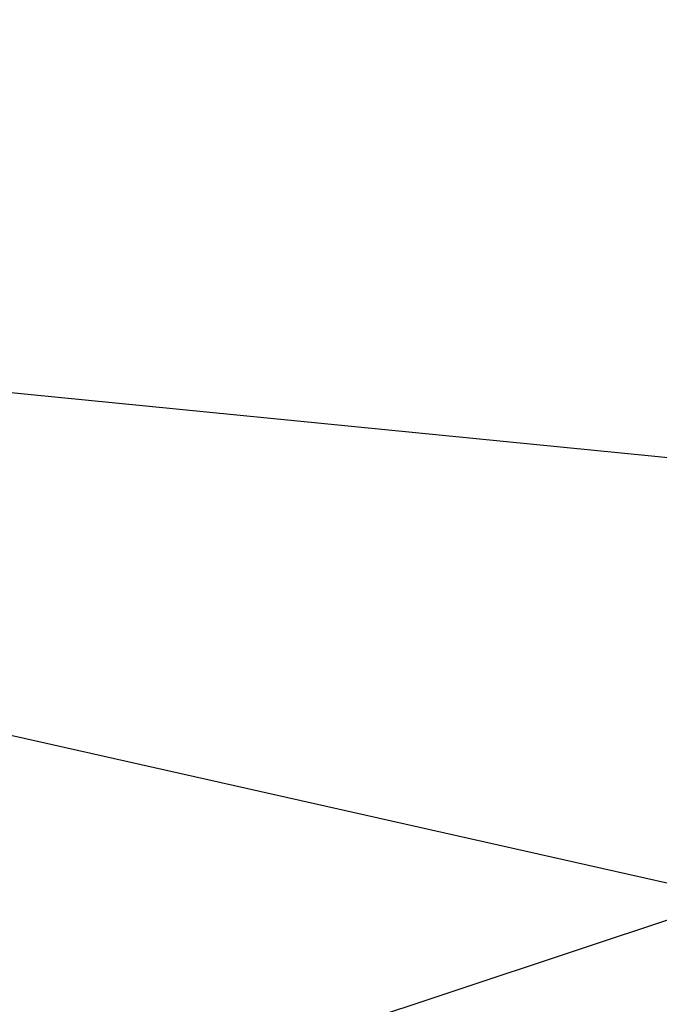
# Model space of a CAD drawing. Extents: x -219 to 381, y -9 to 31.
# Tile 203 of 256: x -0.61185 to -0.61014, y 18.26521 to 18.26784. Entities that reach past the tile are written whole.
import ezdxf

# ---------------------------------------------------------------- set-up
doc = ezdxf.new("R2010")
doc.units = 0
doc.header["$LTSCALE"] = 25.4
doc.layers.get('0').update_dxf_attribs({"color": 13, "linetype": 'CONTINUOUS'})

# ---------------------------------------------------------------- blocks, each defined once
blk = doc.blocks.new('IMPULSE-LED-S-8115_STL_1')
at = {"color": 250}
for p, q in [((-0.7026493, 18.2347126, 216.5309296), (-0.3316104, 18.3579063, 216.7556763)), ((-0.7026493, 18.2347126, 216.5309296), (-0.3316104, 18.3579063, 216.7556763)), ((-0.4774714, 18.2357349, 2.2857828), (-0.7371085, 18.2940617, 2.1647131)), ((-0.4774714, 18.2357349, 2.2857828), (-0.7371085, 18.2940617, 2.1647131)), ((-0.7282567, 18.2783508, 6.3657899), (-0.490633, 18.2548599, 6.4842629)), ((-0.7282567, 18.2783508, 6.3657899), (-0.490633, 18.2548599, 6.4842629))]:
    blk.add_line(p, q, dxfattribs=at)
mesh = blk.add_polyface(dxfattribs=at)
corners = [(-0.4992052, 18.2676125, 217.0388336), (-0.6201937, 18.109436, 217.1517639), (-0.6568907, 18.1626167, 217.1482086)]
mesh.append_faces([[corners[k] for k in face] for face in [(0, 1, 2)]], dxfattribs={"color": 250})
mesh = blk.add_polyface(dxfattribs=at)
corners = [(-0.3983476, 18.1309261, 217.0490417), (-0.6201937, 18.109436, 217.1517639), (-0.4992052, 18.2676125, 217.0388336)]
mesh.append_faces([[corners[k] for k in face] for face in [(0, 1, 2)]], dxfattribs={"color": 250})

msp = doc.modelspace()

# ---------------------------------------------------------------- block references
at = {"color": 0}
msp.add_blockref('IMPULSE-LED-S-8115_STL_1', (0, 0), dxfattribs=at)

doc.saveas('drawing.dxf')
